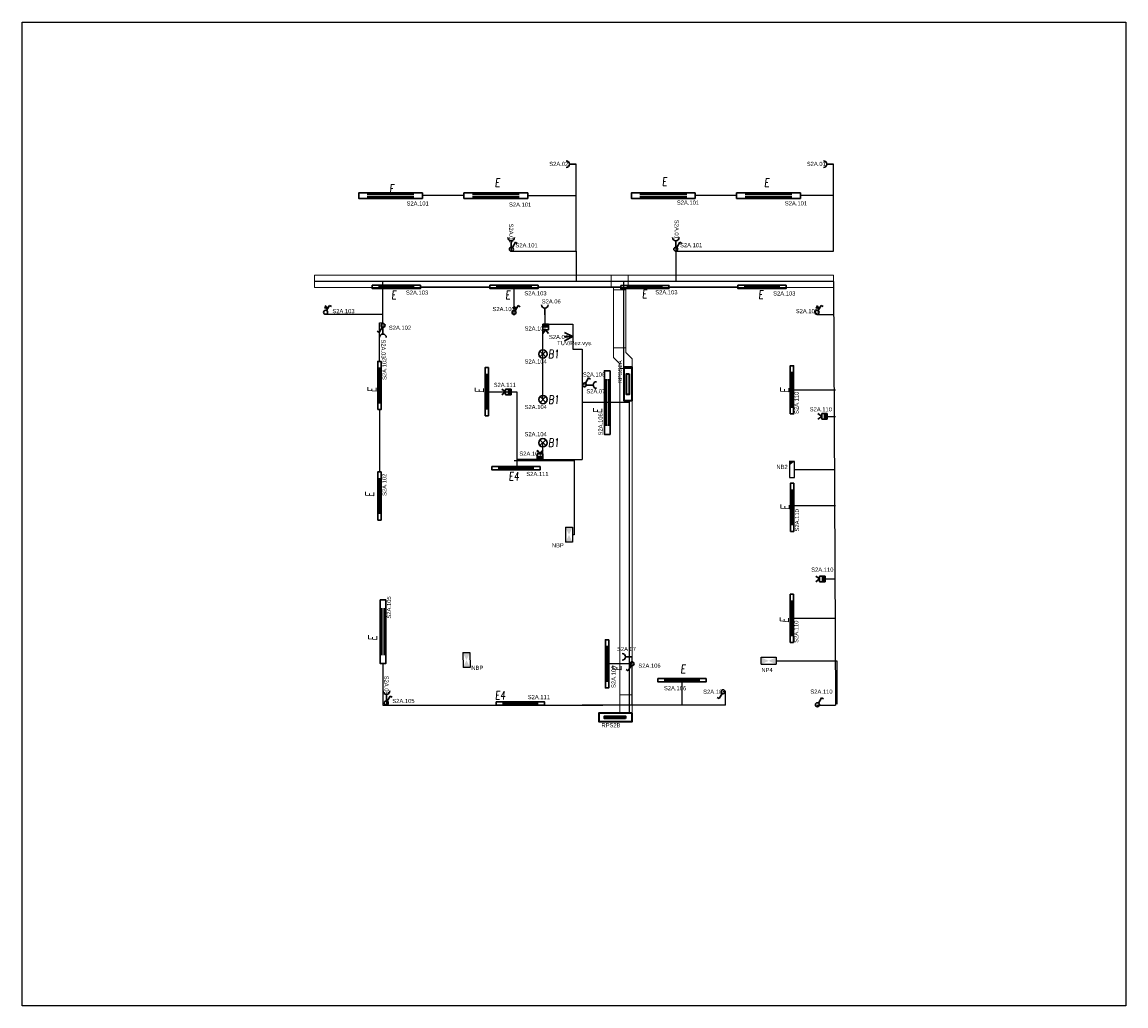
# Model space of a CAD drawing. Header units: millimetres. Extents: x 373037 to 682063, y 76092 to 274210.
# Tile 7 of 256: x 420037 to 446617, y 76092 to 99772. Entities that reach past the tile are written whole.
import ezdxf
from ezdxf.enums import TextEntityAlignment as Align

# ---------------------------------------------------------------- set-up
doc = ezdxf.new("R2010")
doc.units = ezdxf.units.MM
doc.header["$LTSCALE"] = 100
doc.layers.get('0').update_dxf_attribs({"linetype": 'CONTINUOUS'})
for name, color, linetype, lineweight in [('2DE_OBL', 97, 'CONTINUOUS', 30), ('2DE_OBL_L1', 91, 'CONTINUOUS', 30), ('CAT_SLN-HL.ŽLAB', 11, 'CONTINUOUS', 200), ('E_NOUZOVÉ+PP OSVĚTLENÍ', 60, 'CONTINUOUS', 25), ('E_ROZVADĚČE', 1, 'CONTINUOUS', 35), ('E_SVĚTLA POPIS', 130, 'CONTINUOUS', 30), ('E_VEDENÍ SILNOPROUD', 50, 'CONTINUOUS', 25), ('E_VEDENÍ_CBS', 214, 'CONTINUOUS', 25), ('E_VYPINACE', 170, 'CONTINUOUS', 30), ('E_ZÁSUVKY POPIS', 156, 'CONTINUOUS', 30), ('E_ZÁSUVKY.OST.+VYVODY', 11, 'CONTINUOUS', 30), ('E_ŽLABY', 40, 'CONTINUOUS', 15), ('U1 LIGHTING', 10, 'CONTINUOUS', 35)]:
    doc.layers.add(name, color=color, linetype=linetype, lineweight=lineweight)
for name, color, linetype in [('BEZPECNOSTNE SVETLA', 80, 'CONTINUOUS'), ('E_RÁM', 253, 'CONTINUOUS'), ('GC3_MEP_E_LV_SECURITY LIGHT', 80, 'CONTINUOUS'), ('PIKTOGRAMY', 210, 'CONTINUOUS'), ('PRIPOJKA 230V', 1, 'CONTINUOUS'), ('Svetla - prepinace', 7, 'CONTINUOUS'), ('ŽLAB', 7, 'CONTINUOUS')]:
    doc.layers.add(name, color=color, linetype=linetype)
doc.styles.add('ARIAL', font='arial.ttf')
doc.styles.add('CP_ATTR', font='ROMANS.SHX')
doc.styles.add('CS-ROMANS', font='romans.shx', dxfattribs={"width": 0.75, "oblique": 5})
doc.styles.get("Standard").update_dxf_attribs({"font": 'arial.ttf'})
doc.styles.add('V+P_01_B3_E_FP_001$0$BLOCK', font='romans.shx', dxfattribs={"width": 0.8})

# ---------------------------------------------------------------- blocks, each defined once
blk = doc.blocks.new('E')
at = {"layer": 'U1 LIGHTING', "style": 'CS-ROMANS', "oblique": 5, "width": 0.75}
blk.add_text('E', height=200, dxfattribs=at).set_placement((229480, 21709))
blk = doc.blocks.new('2DELLI009_CZ')
for p, q in [((-0.5, 0.1), (-0.5, -0.1)), ((-0.5, 0), (0.5, 0)), ((0.5, 0.1), (0.5, -0.1))]:
    blk.add_line(p, q)
blk.add_lwpolyline([(-0.7, 0.2), (0.7, 0.2), (0.7, -0.2), (-0.7, -0.2)], close=True)
at = {"linetype": 'ByBlock', "style": 'CP_ATTR', "flags": 9}
for tag, p in [('NAME', (-0.092, -0.018)), ('GROUP', (-0.092, -0.018)), ('NUMBER', (-0.092, -0.018)), ('PRODUCER', (-0.092, -0.018)), ('ARTICLE', (-0.092, -0.018)), ('CHARACTER', (-0.092, -0.018)), ('VOLTAGE', (-0.092, -0.019)), ('WEIGHT', (-0.092, -0.018)), ('OTHER', (-0.092, -0.018)), ('PRODUCT-TYPE', (-0.092, -0.019)), ('ORDER-NO', (-0.092, -0.019)), ('POWER', (-0.092, -0.019))]:
    blk.add_attdef(tag, text='', height=0.00005, dxfattribs=at).set_placement(p, align=Align.MIDDLE_LEFT)
blk = doc.blocks.new('zasuvka_jednoducha')
at = {"color": 1, "lineweight": 30}
blk.add_line((19281, 12983), (19281, 13143), dxfattribs=at)
blk.add_arc((19281, 12903), 80, 0, 180, dxfattribs=at)
blk = doc.blocks.new('*U30')
at = {"color": 0, "linetype": 'ByBlock'}
for p, q in [((24, 249.57), (96, 374.28)), ((96, 374.28), (143.56, 346.82))]:
    blk.add_line(p, q, dxfattribs=at)
blk.add_circle((0, 208), 48, dxfattribs=at)
blk = doc.blocks.new('prepinas-svetel-jednoduchy')
at = {"layer": 'E_VYPINACE', "rotation": 89.99999999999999}
blk.add_blockref('*U30', (208, 2), dxfattribs=at)
blk = doc.blocks.new('*U32', base_point=(28429, 5840))
at = {"linetype": 'ByBlock'}
blk.add_hatch(color=0, dxfattribs=at).paths.add_polyline_path([(28362, 5840), (28497, 5840), (28497, 5772), (28362, 5772)])
at = {"color": 0, "linetype": 'ByBlock'}
for p, q in [((28429, 5907), (28362, 5997)), ((28362, 5907), (28497, 5907)), ((28362, 5772), (28362, 5907)), ((28429, 5907), (28497, 5997)), ((28497, 5907), (28497, 5772)), ((28362, 5840), (28497, 5840)), ((28497, 5772), (28362, 5772))]:
    blk.add_line(p, q, dxfattribs=at)
blk = doc.blocks.new('pohybove-cidlo-svetla')
at = {"layer": 'E_VYPINACE', "rotation": 180}
blk.add_blockref('*U32', (-1, 30), dxfattribs=at)
blk = doc.blocks.new('Rozvaděč')
at = {"layer": 'E_ROZVADĚČE'}
blk.add_lwpolyline([(2, 6), (802, 6), (802, 206), (2, 206), (2, 6)], dxfattribs=at)
blk.add_lwpolyline([(161, 134), (664, 134), (664, 73), (161, 73)], close=True, dxfattribs=at)
blk = doc.blocks.new('*U91')
at = {"layer": 'E_NOUZOVÉ+PP OSVĚTLENÍ', "linetype": 'ByBlock'}
for p, q in [((-118, 196), (-122, -194)), ((2, 194), (-118, 196)), ((-2, -196), (2, 194)), ((-122, -194), (-2, -196))]:
    blk.add_line(p, q, dxfattribs=at)
at = {"layer": 'E_NOUZOVÉ+PP OSVĚTLENÍ'}
blk.add_solid([(2, 194), (-118, 196), (-119, 99)], dxfattribs=at)
at = {"layer": 'E_NOUZOVÉ+PP OSVĚTLENÍ', "style": 'ARIAL'}
blk.add_attdef('BEZ.SV', (52, -54), '', height=100, dxfattribs=at)
blk = doc.blocks.new('V+P_01_B3_E_FP_001$0$E-LI-35')
at = {"layer": 'E_NOUZOVÉ+PP OSVĚTLENÍ', "linetype": 'ByBlock'}
for p, q in [((-10.9, -1.9), (10.9, -1.9)), ((-10.9, -12.1), (-10.9, -1.9)), ((-10.9, -12.1), (10.9, -12.1)), ((10.9, -1.9), (10.9, -12.1))]:
    blk.add_line(p, q, dxfattribs=at)
at = {"layer": 'E_NOUZOVÉ+PP OSVĚTLENÍ'}
blk.add_solid([(-10.9, -12.1), (-10.9, -1.9), (10.9, -1.9), (10.9, -12.1)], dxfattribs=at)
at = {"layer": 'E_NOUZOVÉ+PP OSVĚTLENÍ', "style": 'V+P_01_B3_E_FP_001$0$BLOCK', "width": 0.8, "flags": 8}
for tag, p in [('DIVERS.1', (-17.9, -2.1)), ('DIVERS.2', (-16.4, -12))]:
    blk.add_attdef(tag, text='', height=7.25, dxfattribs=at).set_placement(p, align=Align.RIGHT)
at = {"layer": 'E_NOUZOVÉ+PP OSVĚTLENÍ', "style": 'V+P_01_B3_E_FP_001$0$BLOCK', "width": 0.8}
for tag, p, height, flags in [('BLOCKNAME', (-6.8, -1.4), 2.54, 3), ('LEISTUNG', (13.3, -12), 7.25, 8)]:
    blk.add_attdef(tag, p, '', height=height, dxfattribs=dict(at, flags=flags))
blk.add_attdef('STROMKREIS', text='', height=7.25, dxfattribs=at).set_placement((-11.8, -23.8), align=Align.BOTTOM_CENTER)
blk = doc.blocks.new('*U40')
at = {"layer": 'GC3_MEP_E_LV_SECURITY LIGHT', "xscale": 16.54563019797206, "yscale": 16.54563022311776, "zscale": 16.54563022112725}
blk.add_blockref('V+P_01_B3_E_FP_001$0$E-LI-35', (0, 116), dxfattribs=at)
at = {"layer": 'PIKTOGRAMY', "style": 'ARIAL'}
blk.add_attdef('PIKTOGRAM', (162, -40), '', height=100, dxfattribs=at)
blk = doc.blocks.new('*U41')
at = {"layer": 'GC3_MEP_E_LV_SECURITY LIGHT', "xscale": 16.54563019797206, "yscale": 16.54563022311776, "zscale": 16.54563022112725, "rotation": 270.2193183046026}
blk.add_blockref('V+P_01_B3_E_FP_001$0$E-LI-35', (116, 0), dxfattribs=at)
at = {"layer": 'PIKTOGRAMY', "style": 'ARIAL'}
blk.add_attdef('PIKTOGRAM', (162, -40), '', height=100, dxfattribs=at)
blk = doc.blocks.new('E4')
at = {"layer": 'U1 LIGHTING', "style": 'CS-ROMANS', "oblique": 5, "width": 0.75}
blk.add_text('E4', height=200, dxfattribs=at).set_placement((229480, 21709))
blk = doc.blocks.new('2DELLI010_CZ')
for p, q in [((-0.5, 0.25), (-0.5, 0.05)), ((0.5, 0.25), (0.5, 0.05)), ((-0.5, 0.15), (0.5, 0.15)), ((-0.5, -0.05), (-0.5, -0.25)), ((-0.5, -0.15), (0.5, -0.15)), ((0.5, -0.05), (0.5, -0.25))]:
    blk.add_line(p, q)
blk.add_lwpolyline([(-0.7, 0.35), (0.7, 0.35), (0.7, -0.35), (-0.7, -0.35)], close=True)
at = {"linetype": 'ByBlock', "style": 'CP_ATTR', "flags": 9}
for tag, p in [('NAME', (-0.092, -0.018)), ('GROUP', (-0.092, -0.018)), ('NUMBER', (-0.092, -0.018)), ('PRODUCER', (-0.092, -0.018)), ('ARTICLE', (-0.092, -0.018)), ('CHARACTER', (-0.092, -0.018)), ('VOLTAGE', (-0.092, -0.019)), ('WEIGHT', (-0.092, -0.018)), ('OTHER', (-0.092, -0.018)), ('PRODUCT-TYPE', (-0.092, -0.019)), ('ORDER-NO', (-0.092, -0.019)), ('POWER', (-0.092, -0.019))]:
    blk.add_attdef(tag, text='', height=0.00005, dxfattribs=at).set_placement(p, align=Align.MIDDLE_LEFT)
blk = doc.blocks.new('2DELLI_01_CZ')
for p, q in [((-0.35, 0.35), (0.35, -0.35)), ((-0.35, -0.35), (0.35, 0.35))]:
    blk.add_line(p, q)
blk.add_circle((0, 0), 0.5)
at = {"linetype": 'ByBlock', "style": 'CP_ATTR', "flags": 9}
for tag in ['NAME', 'GROUP', 'NUMBER', 'PRODUCER', 'ARTICLE', 'PRODUCT-TYPE', 'ORDER-NO', 'CHARACTER', 'POWER', 'VOLTAGE', 'WEIGHT', 'OTHER']:
    blk.add_attdef(tag, text='', height=0.00005, dxfattribs=at).set_placement((-0.09, -0.02), align=Align.MIDDLE_LEFT)
blk = doc.blocks.new('B1')
at = {"layer": 'U1 LIGHTING', "style": 'CS-ROMANS', "oblique": 5, "width": 0.75}
blk.add_text('B1', height=200, dxfattribs=at).set_placement((229480, 21709))
blk = doc.blocks.new('*U28', base_point=(57391, -22719))
at = {"lineweight": 30, "ltscale": 0.1}
for p, q in [((57291, -22519), (57391, -22719)), ((57391, -22719), (57391, -22519)), ((57391, -22719), (57491, -22519))]:
    blk.add_line(p, q, dxfattribs=at)
blk = doc.blocks.new('pripojka 230V')
at = {"layer": 'PRIPOJKA 230V', "color": 1, "xscale": -1}
blk.add_blockref('*U28', (0, -2, -40), dxfattribs=at)
blk = doc.blocks.new('*U206')
for p, q in [((0, -150), (0, 150)), ((0, 150), (0, 150)), ((0, 150), (57.5, 150)), ((57.5, 208), (57.5, 208)), ((57.5, 208), (357.5, 208)), ((57.5, 150), (57.5, 208)), ((357.5, 208), (357.5, 208)), ((357.5, 150), (357.5, 208)), ((415, 150), (357.5, 150)), ((415, 150), (415, 150)), ((415, 150), (415, -150)), ((0, -150), (0, -150)), ((0, -150), (415, -150)), ((415, -150), (415, -150))]:
    blk.add_line(p, q)
at = {"style": 'CP_ATTR', "flags": 9}
for tag in ['NAME', 'PRODUCER', 'PRODUCT-TYPE', 'ARTICLE', 'FLOW', 'NUMBER', 'SYSTEM', 'FORM', 'SIZE', 'OTHER']:
    blk.add_attdef(tag, (0, 0), '', height=0.0001, dxfattribs=at)
blk = doc.blocks.new('*U207')
for p, q in [((0, -150), (0, 150)), ((0, 150), (12500, 150)), ((12500, 150), (12500, -150)), ((12500, -150), (0, -150))]:
    blk.add_line(p, q)
at = {"style": 'CP_ATTR', "flags": 9}
for tag in ['NAME', 'PRODUCER', 'PRODUCT-TYPE', 'ARTICLE', 'FLOW', 'NUMBER', 'SYSTEM', 'FORM', 'SIZE', 'OTHER']:
    blk.add_attdef(tag, (0, 0), '', height=0.0001, dxfattribs=at)
blk = doc.blocks.new('*U24')
at = {"color": 0, "linetype": 'ByBlock'}
for p, q in [((24, 249.57), (96, 374.28)), ((96, 374.28), (143.56, 346.82))]:
    blk.add_line(p, q, dxfattribs=at)
blk.add_circle((0, 208), 48, dxfattribs=at)
blk = doc.blocks.new('tlacitko_prepinac_svetla')
at = {"layer": 'E_VYPINACE'}
for points in [[(16875, 8774), (16940, 8744)], [(16888, 8798), (16951, 8769)], [(16930, 8722), (16960, 8787)]]:
    blk.add_lwpolyline(points, dxfattribs=at)
at = {"layer": 'E_VYPINACE', "rotation": 180}
blk.add_blockref('*U24', (16937, 9090), dxfattribs=at)
blk = doc.blocks.new('*U208')
for p, q in [((262, 300), (110, 150)), ((385, 300), (262, 300)), ((385, 300), (495, 300)), ((495, 300), (495, 0)), ((0, -150), (0, 150)), ((0, 150), (110, 150)), ((233, -150), (385, 0)), ((495, 0), (385, 0)), ((110, -150), (0, -150)), ((110, -150), (233, -150))]:
    blk.add_line(p, q)
at = {"style": 'CP_ATTR', "flags": 9}
for tag in ['NAME', 'PRODUCER', 'PRODUCT-TYPE', 'ARTICLE', 'FLOW', 'NUMBER', 'SYSTEM', 'FORM', 'SIZE', 'OTHER']:
    blk.add_attdef(tag, (0, 0), '', height=0.0001, dxfattribs=at)
blk = doc.blocks.new('*U209')
for p, q in [((0, -150), (0, 150)), ((0, 150), (1392, 150)), ((1392, 150), (1392, -150)), ((1392, -150), (0, -150))]:
    blk.add_line(p, q)
at = {"style": 'CP_ATTR', "flags": 9}
for tag in ['NAME', 'PRODUCER', 'PRODUCT-TYPE', 'ARTICLE', 'FLOW', 'NUMBER', 'SYSTEM', 'FORM', 'SIZE', 'OTHER']:
    blk.add_attdef(tag, (0, 0), '', height=0.0001, dxfattribs=at)
blk = doc.blocks.new('*U210')
for p, q in [((0, -150), (0, 150)), ((0, 150), (7855, 150)), ((7855, 150), (7855, -150)), ((7855, -150), (0, -150))]:
    blk.add_line(p, q)
at = {"style": 'CP_ATTR', "flags": 9}
for tag in ['NAME', 'PRODUCER', 'PRODUCT-TYPE', 'ARTICLE', 'FLOW', 'NUMBER', 'SYSTEM', 'FORM', 'SIZE', 'OTHER']:
    blk.add_attdef(tag, (0, 0), '', height=0.0001, dxfattribs=at)
blk = doc.blocks.new('*U211')
for p, q in [((0, -150), (0, 150)), ((0, 150), (450, 150)), ((450, 150), (450, -150)), ((450, -150), (0, -150))]:
    blk.add_line(p, q)
at = {"style": 'CP_ATTR', "flags": 9}
for tag in ['NAME', 'PRODUCER', 'PRODUCT-TYPE', 'ARTICLE', 'FLOW', 'NUMBER', 'SYSTEM', 'FORM', 'SIZE', 'OTHER']:
    blk.add_attdef(tag, (0, 0), '', height=0.0001, dxfattribs=at)

msp = doc.modelspace()

# ---------------------------------------------------------------- linework, layer by layer
at = {"layer": 'E_RÁM', "color": 252, "true_color": 0x939598}
msp.add_lwpolyline([(446617, 76092), (420037, 76092), (420037, 99772), (446617, 99772)], close=True, dxfattribs=at)
at = {"layer": 'E_VEDENÍ SILNOPROUD'}
for p, q in [((433377, 94257), (433377, 96353)), ((439577, 94257), (439577, 96353)), ((430677, 95595), (429677, 95595)), ((432211, 95595), (433377, 95595)), ((437243, 95595), (436243, 95595)), ((439577, 95595), (438777, 95595)), ((431814, 94347), (431814, 94257)), ((431814, 94256), (433377, 94257)), ((433377, 94257), (433377, 93532)), ((435777, 94349), (435777, 94257)), ((435777, 94303), (435777, 93532)), ((435777, 94257), (439577, 94257)), ((439577, 93532), (427077, 93532)), ((428727, 92532), (428727, 93532)), ((429630, 93397), (431300, 93397)), ((431880, 93397), (431880, 92732)), ((432460, 93397), (434451, 93396)), ((434527, 91467), (434527, 93532)), ((435611, 93396), (437273, 93397)), ((439577, 93532), (439627, 83332)), ((428727, 92732), (427346, 92732)), ((428641, 91606), (428641, 92532)), ((428641, 92532), (428727, 92532)), ((428727, 92532), (428727, 92423)), ((432577, 90690), (432577, 92502)), ((432577, 92502), (433297, 92502)), ((432623, 92727), (432623, 92502)), ((433297, 92502), (433297, 91902)), ((439177, 92732), (439581, 92732)), ((433297, 91902), (433527, 91902)), ((433527, 91902), (433527, 91038)), ((433627, 91037), (433527, 91038)), ((433527, 91038), (433527, 89247)), ((438574, 90920), (439627, 90920)), ((431227, 90875), (431952, 90875)), ((431952, 90875), (431952, 89067)), ((434655, 90667), (434655, 83136)), ((428641, 90446), (428641, 88946)), ((434655, 90615), (433527, 90615)), ((439426, 90282), (439627, 90282)), ((432577, 89247), (432577, 89647)), ((432577, 89247), (431952, 89247)), ((432577, 89247), (433527, 89247)), ((439627, 88132), (438577, 88132)), ((439376, 86368), (439627, 86368)), ((438572, 85421), (439627, 85421)), ((428727, 84332), (428727, 83332)), ((434727, 84326), (434163, 84326)), ((434727, 83332), (434727, 84493)), ((435927, 83932), (435927, 83332)), ((436977, 83654), (436917, 83654)), ((436977, 83332), (436977, 83654)), ((428727, 83332), (434020, 83332)), ((428809, 83432), (428809, 83332)), ((432615, 83332), (433527, 83332)), ((435927, 83332), (433527, 83332)), ((436977, 83332), (435927, 83332)), ((439177, 83332), (439627, 83332)), ((439627, 83332), (439627, 83332))]:
    msp.add_line(p, q, dxfattribs=at)
at = {"layer": 'E_VEDENÍ_CBS'}
for p, q in [((431889, 89217), (433327, 89217)), ((433327, 89217), (433327, 87434)), ((438636, 89004), (439583, 89004)), ((433327, 87434), (433290, 87434)), ((438193, 84398), (439527, 84398)), ((439527, 84398), (439652, 84398)), ((439627, 84398), (439627, 84398)), ((439652, 84398), (439652, 83356))]:
    msp.add_line(p, q, dxfattribs=at)
at = {"layer": 'E_ŽLABY'}
msp.add_line((438579, 90338), (438579, 90332), dxfattribs=at)

# ---------------------------------------------------------------- block references
for p, rotation in [((434520, 91469), 270), ((434727, 83142), 180)]:
    msp.add_blockref('Rozvaděč', p, dxfattribs=dict(rotation=rotation))
at = {"layer": '2DE_OBL', "xscale": 1095.714285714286, "yscale": 191.4285714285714, "zscale": 409.9999999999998}
for p, rotation in [((428910, 95595), 180), ((431444, 95595), 180), ((435476, 95595), 180), ((438010, 95595), 180), ((434127, 90615), 270), ((428727, 85099), 270)]:
    msp.add_blockref('2DELLI010_CZ', p, dxfattribs=dict(at, rotation=rotation))
at = {"layer": '2DE_OBL', "xscale": 200, "yscale": 200, "zscale": 100}
for p in [(432577, 91782), (432579, 90687), (432577, 89647)]:
    msp.add_blockref('2DELLI_01_CZ', p, dxfattribs=at)
at = {"layer": '2DE_OBL_L1', "xscale": 828.5714285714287, "yscale": 200, "zscale": 1000}
for p in [(429050, 93397), (431880, 93397), (435031, 93396), (437853, 93397), (431929, 89032), (435927, 83932), (432035, 83372)]:
    msp.add_blockref('2DELLI009_CZ', p, dxfattribs=at)
for p, rotation in [((428641, 91026), 90), ((431227, 90875), 90), ((438574, 90920), 90), ((428641, 88366), 90), ((438577, 88091), 90), ((438572, 85421), 90), ((434123, 84326), 270)]:
    msp.add_blockref('2DELLI009_CZ', p, dxfattribs=dict(at, rotation=rotation))
at = {"layer": 'CAT_SLN-HL.ŽLAB', "color": 1}
msp.add_blockref('zasuvka_jednoducha', (409445, 79280), dxfattribs=at)
at = {"layer": 'CAT_SLN-HL.ŽLAB', "color": 1, "rotation": 180}
msp.add_blockref('zasuvka_jednoducha', (448090, 96575), dxfattribs=at)
at = {"layer": 'E_NOUZOVÉ+PP OSVĚTLENÍ'}
ref = msp.add_blockref('*U91', (438636, 89004), dxfattribs=at)
ref.add_attrib('BEZ.SV', 'NB2', (438201, 89016), dxfattribs={"layer": 'BEZPECNOSTNE SVETLA', "height": 100, "style": 'ARIAL'})
ref = msp.add_blockref('*U41', (433206, 87432), dxfattribs=at)
ref.add_attrib('PIKTOGRAM', 'NBP', (432793, 87129), dxfattribs={"height": 100, "style": 'ARIAL'})
ref = msp.add_blockref('*U41', (430738, 84415), dxfattribs=at)
ref.add_attrib('PIKTOGRAM', 'NBP', (430855, 84180), dxfattribs={"height": 100, "style": 'ARIAL'})
ref = msp.add_blockref('*U40', (438013, 84398), dxfattribs=at)
ref.add_attrib('PIKTOGRAM', 'NP4', (437839, 84128), dxfattribs={"height": 100, "style": 'ARIAL'})
at = {"layer": 'E_VYPINACE', "rotation": 270}
msp.add_blockref('prepinas-svetel-jednoduchy', (439185, 83341), dxfattribs=at)
at = {"layer": 'E_ZÁSUVKY.OST.+VYVODY', "color": 1}
for name, p, rotation in [('zasuvka_jednoducha', (420233, 115634), 270), ('zasuvka_jednoducha', (426433, 115634), 270), ('zasuvka_jednoducha', (451095, 107491), 180), ('zasuvka_jednoducha', (455058, 107492), 180), ('tlacitko_prepinac_svetla', (444283, 101669), 180), ('tlacitko_prepinac_svetla', (448820, 101663), 180), ('zasuvka_jednoducha', (451904, 105871), 180), ('tlacitko_prepinac_svetla', (456116, 101669), 180), ('zasuvka_jednoducha', (446770, 71756), 89.99999999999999), ('zasuvka_jednoducha', (421585, 103774), 270)]:
    msp.add_blockref(name, p, dxfattribs=dict(at, rotation=rotation))
at = {"layer": 'E_ZÁSUVKY.OST.+VYVODY', "rotation": 89.99999999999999}
msp.add_blockref('pripojka 230V', (433297, 92202), dxfattribs=at)
at = {"layer": 'E_ŽLABY'}
for name, p in [('*U207', (427077, 93532)), ('B1', (203226, 69973)), ('B1', (203229, 68878)), ('B1', (203226, 67838)), ('E4', (202272, 67033)), ('E4', (201944, 61760))]:
    msp.add_blockref(name, p, dxfattribs=at)
at = {"layer": 'E_ŽLABY', "zscale": 50}
for name, p, rotation in [('*U206', (434634, 93532), 179.9999999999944), ('*U208', (434427, 91932), 270)]:
    msp.add_blockref(name, p, dxfattribs=dict(at, rotation=rotation))
at = {"layer": 'E_ŽLABY'}
for name, p, rotation in [('*U209', (434427, 91932), 90), ('*U210', (434577, 91437), 270), ('*U211', (434577, 83582), 270)]:
    msp.add_blockref(name, p, dxfattribs=dict(at, rotation=rotation))
at = {"layer": 'Svetla - prepinace'}
for p, rotation in [((431816, 94305), 270), ((435776, 94306), 270), ((428731, 92471), 89.99999999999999), ((434727, 84326), 89.99999999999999), ((428805, 83384), 270), ((436917, 83654), 89.99999999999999)]:
    msp.add_blockref('prepinas-svetel-jednoduchy', p, dxfattribs=dict(at, rotation=rotation))
at = {"layer": 'U1 LIGHTING'}
for p in [(201942, 74096), (205967, 74124), (208427, 74096), (199401, 73953), (199448, 71395), (202194, 71393), (205483, 71415), (208286, 71401), (206413, 62395)]:
    msp.add_blockref('E', p, dxfattribs=at)
at = {"layer": 'U1 LIGHTING', "rotation": 90}
for p in [(450273, -138621), (452858, -138636), (460209, -138631), (455705, -139125), (450216, -141139), (460216, -141448), (460199, -144166), (450286, -144595), (456171, -145323)]:
    msp.add_blockref('E', p, dxfattribs=at)
at = {"layer": 'ŽLAB'}
msp.add_blockref('pohybove-cidlo-svetla', (432645, 92405), dxfattribs=at)
for name, p, rotation in [('prepinas-svetel-jednoduchy', (433577, 91040), 270), ('pohybove-cidlo-svetla', (431718, 90869), 269.9999999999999), ('pohybove-cidlo-svetla', (439328, 90281), 269.9999999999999), ('pohybove-cidlo-svetla', (432508, 89345), 180), ('pohybove-cidlo-svetla', (439278, 86367), 269.9999999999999)]:
    msp.add_blockref(name, p, dxfattribs=dict(at, rotation=rotation))

# ---------------------------------------------------------------- texts
at = {"layer": 'E_SVĚTLA POPIS', "width": 0.8}
for s, p in [('S2A.101', (429294, 95357)), ('S2A.101', (431762, 95329)), ('S2A.101', (435803, 95378)), ('S2A.101', (438404, 95360)), ('S2A.101', (431917, 94350)), ('S2A.101', (435880, 94352)), ('S2A.103', (429280, 93211)), ('S2A.103', (432131, 93195)), ('S2A.103', (435284, 93220)), ('S2A.103', (438123, 93191)), ('S2A.103', (427508, 92765)), ('S2A.103', (431365, 92815)), ('S2A.103', (438667, 92765)), ('S2A.102', (428869, 92365)), ('S2A.104', (432136, 92347)), ('S2A.104', (432135, 91553)), ('S2A.106', (433540, 91239)), ('S2A.111', (431393, 90990)), ('S2A.104', (432138, 90458)), ('S2A.110', (439003, 90402)), ('S2A.104', (432135, 89803)), ('S2A.104', (432011, 89336)), ('S2A.111', (432179, 88846)), ('S2A.110', (439039, 86544)), ('S2A.106', (434877, 84232)), ('S2A.106', (435493, 83690)), ('S2A.105', (428952, 83382)), ('S2A.111', (432213, 83475)), ('S2A.106', (436437, 83604)), ('S2A.110', (439018, 83607))]:
    msp.add_text(s, height=100, dxfattribs=at).set_placement(p)
for s, p in [('S2A.102', (428811, 91158)), ('S2A.110', (438734, 90340)), ('S2A.106', (434015, 89822)), ('S2A.102', (428811, 88367)), ('S2A.110', (438747, 87513)), ('S2A.105', (428920, 85415)), ('S2A.110', (438728, 84832)), ('S2A.106', (434329, 83745))]:
    msp.add_text(s, height=100, rotation=90, dxfattribs=at).set_placement(p)
at = {"layer": 'E_ZÁSUVKY POPIS', "width": 0.8}
for s, p in [('S2A.02', (432732, 96309)), ('S2A.01', (438932, 96309)), ('S2A.06', (432550, 93000, 40)), ('S2A.04', (432724, 92143, 40)), ('TUV/Rez.vys.', (432920, 91996, 40)), ('S2A.07', (433624, 90837)), ('S2A.07', (434363, 84633))]:
    msp.add_text(s, height=100, dxfattribs=at).set_placement(p)
for s, p in [('S2A.02', (431764, 94921)), ('S2A.01', (435750, 95013)), ('S2A.03', (428689, 92133)), ('S2A.05', (428762, 84040))]:
    msp.add_text(s, height=100, rotation=270, dxfattribs=at).set_placement(p)
at = {"layer": 'E_ZÁSUVKY POPIS', "color": 242, "true_color": 0xcd2027, "width": 0.8}
msp.add_text('RPSS2A', height=100, rotation=90, dxfattribs=at).set_placement((434484, 91079))
msp.add_text('RPS2B', height=100, dxfattribs=at).set_placement((433988, 82798))

doc.saveas('drawing.dxf')
